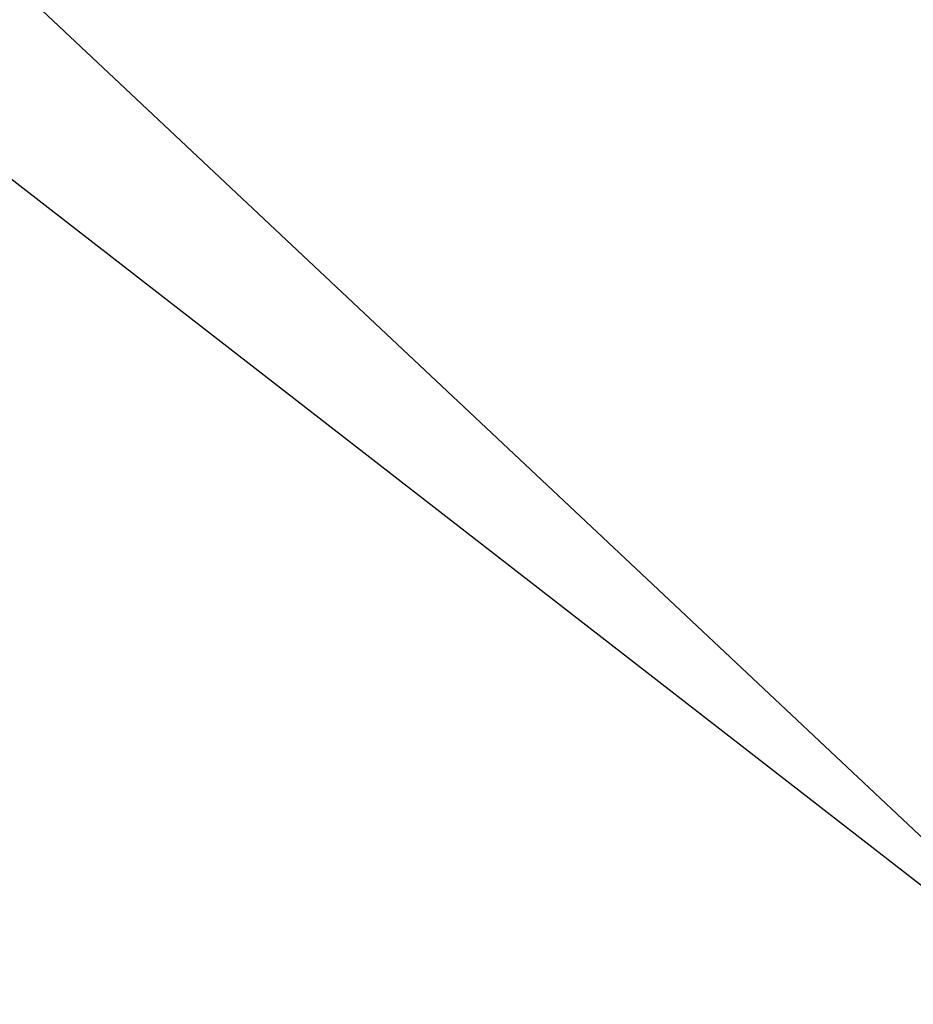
# Model space of a CAD drawing. Header units: millimetres. Extents: x -712 to 527, y -64 to 38.
# Tile 208 of 256: x -676.745 to -676.073, y -18.81 to -18.069. Entities that reach past the tile are written whole.
import ezdxf

# ---------------------------------------------------------------- set-up
doc = ezdxf.new("R2010")
doc.units = ezdxf.units.MM
doc.header["$LTSCALE"] = 25.4
doc.layers.get('0').update_dxf_attribs({"true_color": 0xff5454})

# ---------------------------------------------------------------- blocks, each defined once
blk = doc.blocks.new('MONO-SURFACE-IV-GOLD-7686.STL')
at = {"color": 58, "true_color": 0x645010}
mesh = blk.add_polyface(dxfattribs=at)
corners = [(-666.7041625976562, -5.091871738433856, 24.49993896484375), (-675.9976806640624, -18.77458953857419, 5.370746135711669), (-678.9747924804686, -16.46257019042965, 5.922016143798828), (-663.72705078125, -7.403889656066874, 23.94866752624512)]
mesh.append_faces([[corners[k] for k in face] for face in [(0, 1, 2), (1, 0, 3)]], dxfattribs={"vtx0": -1, "color": 58})
at = {"color": 250, "true_color": 0x262626}
mesh = blk.add_polyface(dxfattribs=at)
corners = [(-673.1365966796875, -21.43977737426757, 5.112247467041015), (-664.4618530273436, -6.687492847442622, 23.99552154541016), (-676.7324829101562, -18.05819129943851, 5.417599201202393), (-660.8659667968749, -10.06907844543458, 23.6901683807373)]
mesh.append_faces([[corners[k] for k in face] for face in [(0, 1, 2), (1, 0, 3)]], dxfattribs={"vtx0": -1, "color": 250})

msp = doc.modelspace()

# ---------------------------------------------------------------- block references
at = {"color": 0}
msp.add_blockref('MONO-SURFACE-IV-GOLD-7686.STL', (0, 0), dxfattribs=at)

doc.saveas('drawing.dxf')
